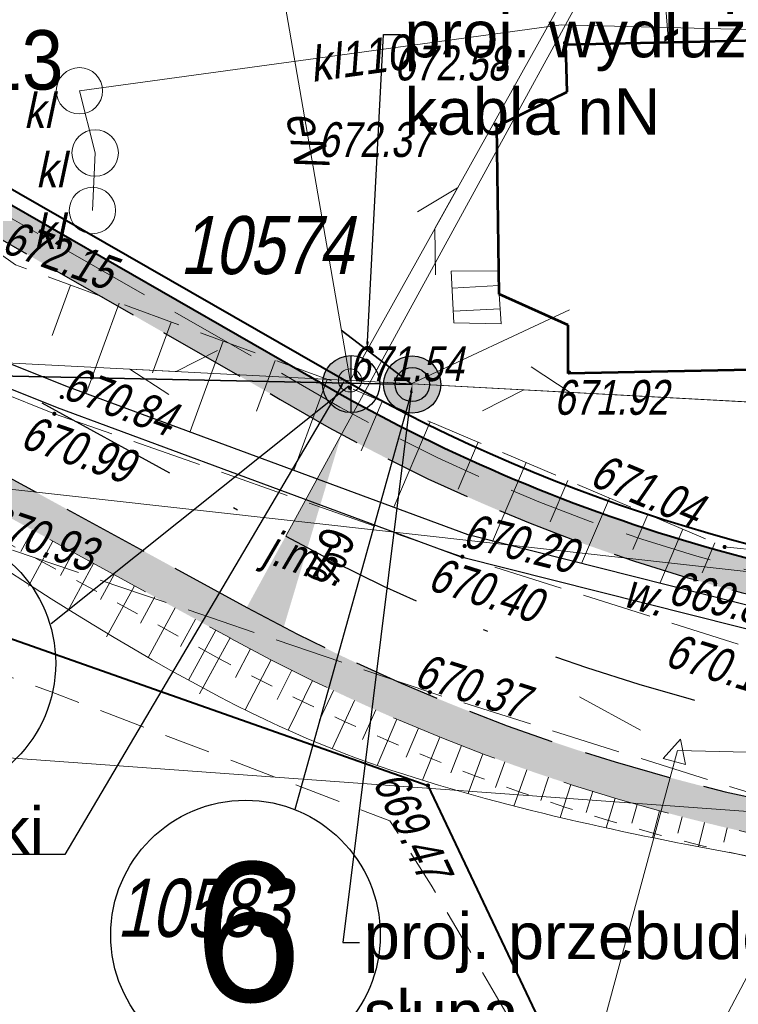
# Model space of a CAD drawing. Header units: metres. Extents: x 7168 to 12828, y 1523 to 3619.
# Tile 26 of 133: x 8574 to 8589, y 3463 to 3484. Entities that reach past the tile are written whole.
import ezdxf
from ezdxf import colors
from ezdxf.entities.mleader import LeaderData, LeaderLine
from ezdxf.enums import TextEntityAlignment as Align
from ezdxf.math import Vec2, Vec3

# ---------------------------------------------------------------- set-up
doc = ezdxf.new("R2010")
doc.units = ezdxf.units.M
for name, pattern in [('0.5_0.5', [1, 0.5, -0.5]), ('2 1', [3, 2, -1]), ('4', [2.5, 1.5, -1]), ('BUBZ01-500', [1.75, 1.25, -0.5]), ('DGN Style 2', [3.921133, 2.35268, -1.568453]), ('DGN Style 3', [2.649063, 1.892188, -0.756875]), ('DGN Style 4', [6.277735, 3.136907, -1.568453, 0.003921, -1.568453]), ('KTJZ01-500', [2, 1.5, -0.5])]:
    doc.linetypes.add(name, pattern=pattern)
for name, color, linetype, lineweight in [('1_trasa', 1, 'DGN Style 4', 30), ('1_trasa opis', 1, 'Continuous', 0), ('211-numer działki ewidencyjnej', 7, 'Continuous', 0), ('219-działka ewidencyjna', 7, 'Continuous', 0), ('2_krawedz jezdni', 7, 'DGN Style 3', 30), ('2_krawedz pobocza', 7, 'DGN Style 2', 13), ('2_krawedz skarpy', 7, 'Continuous', 13), ('312-budynek ewidencyjny', 7, 'Continuous', 0), ('352-schody', 7, 'Continuous', 0), ('4_mury oporowe palisada', 212, 'Continuous', 40), ('8_kanał technologiczny', 30, 'Continuous', 40), ('_0', 7, 'Continuous', 0), ('BUBZ01', 4, 'Continuous', 0), ('BUBZ01_1', 4, 'Continuous', 0), ('CP_LINE_LT-S28', 40, 'CPP_Pipe_06', 18), ('Kabel nn oświetleniowy', 1, 'DGN Style 2', 13), ('KTJZ01', 98, 'Continuous', 0), ('KTOK05_01', 250, 'Continuous', 0), ('opis legenda', 6, 'Continuous', 13), ('OTZI - Inny obiekt zagospodarowania terenu', 7, 'Continuous', 0), ('proj. słupy', 1, 'Continuous', 30), ('PRZEBUDOWA SIECI', 1, 'DGN Style 2', 13), ('przewód elektroenergetyczny (linia)', 250, 'Continuous', 0), ('przewód elektroenergetyczny (linia)-Atr1', 250, 'Continuous', 0), ('przewód gazowy (linia)', 250, 'Continuous', 0), ('przewód kanalizacyjny (linia)', 250, 'Continuous', 0), ('przewód kanalizacyjny (linia)-Atr1', 250, 'Continuous', 0), ('przewód wodociągowy (linia)', 250, 'Continuous', 0), ('PTRW - Rów melioracyjny  przydrożny - symbol', 7, 'Continuous', 0), ('PTRW02_01', 4, 'Continuous', 30), ('RTPW02', 98, 'Continuous', 0), ('SUEP_B - Przewód elektroenergetyczny niskiego napięcia', 7, 'Continuous', 0), ('SUKM - Osadnik  szambo', 7, 'Continuous', 0), ('SUTP_B - Przewód telekomunikacyjny napowietrzny', 7, 'Continuous', 0), ('słup (punkt)', 250, 'Continuous', 0), ('słupy', 250, 'Continuous', 25)]:
    doc.layers.add(name, color=color, linetype=linetype, lineweight=lineweight)
doc.layers.add('3_pobocze hatch', color=7, linetype='Continuous', lineweight=0, true_color=0xfffacd)
doc.layers.add('AL 4x25', color=250, linetype='Continuous')
doc.layers.add('atrybuty', color=5, linetype='Continuous')
doc.styles.add('ARIAL', font='arial.ttf', dxfattribs={"width": 0.8, "height": 5})
doc.styles.add('None', font='arial.ttf', dxfattribs={"width": 0.9})
doc.styles.add('Opis 500', font='italic.shx', dxfattribs={"width": 0.75, "height": 1.2})
doc.styles.get("Standard").update_dxf_attribs({"font": 'arial.ttf'})
doc.styles.add('Style-ITALIC_1250', font='ITALIC_1250.shx')
doc.styles.add('Style-simplex', font='simplex.shx')
doc.linetypes.add('CPP_Pipe_06', pattern='A,5.3,-0.35,["`",Style-simplex,S=0.5,R=0,X=0,Y=0],-1.35', length=7)
doc.linetypes.add('E2', pattern='A,4.921575,["E2",Opis 500,S=1.2,R=0,X=0,Y=-0.5],0.078425,-1.460211,5', length=11.460211)
doc.linetypes.add('KTOK05_01-500', pattern='A,3.75,[13,dgnlstyle-rozp_2015-smreczak.shx,S=0.002778,R=0,X=0,Y=0],3.75', length=7.5)
doc.linetypes.add('SUEP_B', pattern='A,10,[2,dgnlstyle-MapaZas_2021.shx,S=0.047619,R=0,X=0,Y=0],20,[2,dgnlstyle-MapaZas_2021.shx,S=0.047619,R=0,X=0,Y=0],20,[2,dgnlstyle-MapaZas_2021.shx,S=0.047619,R=0,X=0,Y=0],5,[2,dgnlstyle-MapaZas_2021.shx,S=0.047619,R=180,X=0,Y=0],20,[2,dgnlstyle-MapaZas_2021.shx,S=0.047619,R=180,X=0,Y=0],20,[2,dgnlstyle-MapaZas_2021.shx,S=0.047619,R=180,X=0,Y=0],49930', length=50025)

# ---------------------------------------------------------------- blocks, each defined once
blk = doc.blocks.new('SM04')
at = {"color": 0, "linetype": 'Continuous', "lineweight": 13}
blk.add_circle((0, 0), 0.25, dxfattribs=at)
blk = doc.blocks.new('SUKM')
at = {"layer": 'SUKM - Osadnik  szambo', "color": 34, "linetype": 'Continuous', "lineweight": 13}
blk.add_circle((0, 0), 1, dxfattribs=at)
blk = doc.blocks.new('RTPW02_1')
at = {"layer": 'RTPW02', "linetype": 'Continuous'}
h = blk.add_hatch(color=256, dxfattribs=at)
edge = h.paths.add_edge_path()
edge.add_arc((0, 0), 0.0045, 0, 360)
blk = doc.blocks.new('*U117')
at = {"layer": 'słupy', "true_color": 0x000000}
h = blk.add_hatch(color=18, dxfattribs=at)
h.set_gradient(color2=(0, 0, 0), one_color=1)
h.paths.add_polyline_path([(-2461, 0, 0.984576), (2461, 0)])
at = {"layer": 'słupy'}
blk.add_line((-2461, 0), (2461, 0), dxfattribs=at)
blk.add_circle((0, 38), 2461, dxfattribs=at)
at = {"layer": 'atrybuty', "flags": 1}
for tag, p in [('SYMBOL', (5719, 37248)), ('RODZAJ_ZERDZI', (5719, 33213)), ('NAZWA_STACJI', (5719, 29178)), ('NAZWA_OBWODU', (5719, 25143)), ('NAPIĘCIE', (5719, 21108)), ('PARAMETRY_ZERDZI', (5719, 17072)), ('MOC_W_KW', (5719, 13428))]:
    blk.add_attdef(tag, p, '', height=2000, dxfattribs=at)
at = {"layer": 'słupy', "color": 5, "flags": 4}
for tag, p in [('DŁ_PRZESLA', (5384, 45874)), ('NR_SLUPA', (5384, 6362))]:
    blk.add_attdef(tag, text='', height=3600, dxfattribs=at).set_placement(p, align=Align.TOP_LEFT)
blk = doc.blocks.new('*U115')
at = {"layer": 'słupy', "true_color": 0xffffff}
h = blk.add_hatch(color=7, dxfattribs=at)
h.paths.add_polyline_path([(2461, 0, 1), (-2461, 0, 1)])
h.paths.add_polyline_path([(1478, 0, -1), (-1478, 0, -1)], flags=16)
h = blk.add_hatch(color=7, dxfattribs=at)
h.set_gradient(color1=(255, 255, 255), tint=0.41, name='CYLINDER')
h.paths.add_polyline_path([(1478, 0, 1), (-1478, 0, 1)])
at = {"layer": 'proj. słupy'}
for radius in [2461, 1478]:
    blk.add_circle((0, 0), radius, dxfattribs=at)
at = {"layer": 'słupy'}
blk.add_circle((0, 0), 2461, dxfattribs=at)
at = {"layer": 'atrybuty', "flags": 1}
for tag, p in [('SYMBOL', (5719, 37248)), ('RODZAJ_ZERDZI', (5719, 33213)), ('NAZWA_STACJI', (5719, 29178)), ('NAZWA_OBWODU', (5719, 25143)), ('NAPIĘCIE', (5719, 21108)), ('PARAMETRY_ZERDZI', (5719, 17072)), ('MOC_W_KW', (5719, 13428))]:
    blk.add_attdef(tag, p, '', height=2000, dxfattribs=at)
at = {"layer": 'słupy', "color": 5, "flags": 4}
for tag, p in [('DŁ_PRZESLA', (5384, 45874)), ('NR_SLUPA', (5384, 6362))]:
    blk.add_attdef(tag, text='', height=3600, dxfattribs=at).set_placement(p, align=Align.TOP_LEFT)

msp = doc.modelspace()

# ---------------------------------------------------------------- hatches: boundary and pattern name
at = {"layer": '3_pobocze hatch', "true_color": 0xfffacd}
for points in [[(8597.888, 3471.237, -0.128995), (8579.986, 3476.47), (8570.561, 3481.873, 0.033814), (8566.453, 3483.772, 0.313537), (8566.541, 3483.208, 0.100013), (8567.516, 3482.529, -0.022774), (8570.195, 3481.219), (8579.606, 3475.823, 0.128814), (8597.849, 3470.487), (8612.802, 3469.313), (8637.459, 3468.614, 0.018604), (8649.231, 3468.718), (8675.95, 3469.762, 0.414214), (8678.83, 3472.876), (8678.792, 3473.854), (8678.043, 3473.825), (8678.081, 3472.847, -0.414214), (8675.921, 3470.511), (8649.199, 3469.468, -0.018608), (8637.48, 3469.364), (8637.038, 3469.376), (8635.968, 3469.407), (8634.885, 3469.437), (8633.815, 3469.468), (8632.769, 3469.497), (8631.747, 3469.526), (8630.766, 3469.554), (8629.783, 3469.582), (8628.831, 3469.609), (8627.875, 3469.636), (8626.94, 3469.663), (8626.001, 3469.689), (8625.063, 3469.716), (8624.1, 3469.743), (8623.132, 3469.771), (8622.165, 3469.798), (8621.187, 3469.826), (8620.206, 3469.854), (8619.224, 3469.881), (8618.23, 3469.91), (8617.238, 3469.938), (8616.242, 3469.966), (8615.249, 3469.994), (8614.247, 3470.023), (8613.249, 3470.051), (8612.842, 3470.062), (8612.25, 3470.109), (8611.251, 3470.187), (8610.252, 3470.266), (8609.252, 3470.344), (8608.252, 3470.423), (8607.252, 3470.501), (8606.252, 3470.58), (8605.252, 3470.658), (8604.252, 3470.737), (8603.252, 3470.815), (8602.252, 3470.894), (8601.252, 3470.973), (8600.252, 3471.051), (8599.251, 3471.13)], [(8649.411, 3464.472), (8649.911, 3464.492), (8650.411, 3464.511), (8650.91, 3464.531), (8651.41, 3464.55), (8651.91, 3464.57), (8652.409, 3464.589), (8652.909, 3464.609), (8653.408, 3464.628), (8653.908, 3464.648), (8654.408, 3464.667), (8654.907, 3464.687), (8655.407, 3464.706), (8655.906, 3464.726), (8656.406, 3464.745), (8656.906, 3464.765), (8657.405, 3464.784), (8657.905, 3464.804), (8658.405, 3464.823), (8658.904, 3464.843), (8659.404, 3464.862), (8659.903, 3464.882), (8660.403, 3464.901), (8660.903, 3464.921), (8661.402, 3464.94), (8661.902, 3464.96), (8662.402, 3464.979), (8662.901, 3464.999), (8663.401, 3465.018), (8663.9, 3465.038), (8664.4, 3465.057), (8664.9, 3465.077), (8665.399, 3465.096), (8665.899, 3465.116), (8666.398, 3465.135), (8666.898, 3465.155), (8667.398, 3465.174), (8667.897, 3465.194), (8668.397, 3465.213), (8668.897, 3465.233), (8669.396, 3465.252), (8669.896, 3465.272), (8670.395, 3465.291), (8670.895, 3465.311), (8671.395, 3465.331), (8671.894, 3465.35), (8672.394, 3465.37), (8672.894, 3465.389), (8673.393, 3465.409), (8673.893, 3465.428), (8674.392, 3465.448), (8674.892, 3465.467), (8675.392, 3465.487), (8675.891, 3465.506), (8676.391, 3465.526), (8676.89, 3465.545), (8677.39, 3465.565), (8677.89, 3465.584), (8678.389, 3465.604), (8678.889, 3465.623), (8679.389, 3465.643), (8679.888, 3465.662), (8680.388, 3465.682), (8680.887, 3465.701), (8681.387, 3465.721), (8681.887, 3465.74), (8682.386, 3465.76), (8682.886, 3465.779), (8683.386, 3465.799), (8683.885, 3465.818), (8684.385, 3465.838), (8684.884, 3465.857), (8685.384, 3465.877), (8685.884, 3465.896), (8686.383, 3465.916), (8686.883, 3465.935), (8687.382, 3465.955), (8687.882, 3465.974), (8688.382, 3465.994), (8688.881, 3466.013), (8689.381, 3466.033), (8689.881, 3466.052), (8690.38, 3466.072), (8690.88, 3466.091), (8691.379, 3466.111), (8691.879, 3466.13), (8692.379, 3466.15), (8692.878, 3466.169), (8693.378, 3466.189), (8693.878, 3466.208), (8694.377, 3466.228), (8694.877, 3466.247), (8695.376, 3466.267), (8695.876, 3466.286), (8696.376, 3466.306), (8696.875, 3466.325), (8697.375, 3466.345), (8697.874, 3466.364), (8698.374, 3466.384), (8698.874, 3466.403), (8699.373, 3466.423), (8699.873, 3466.442), (8700.373, 3466.462), (8700.872, 3466.481), (8701.372, 3466.501), (8701.871, 3466.521), (8702.371, 3466.54), (8702.443, 3466.543, -0.414214), (8704.779, 3464.382), (8704.841, 3462.801), (8705.591, 3462.83), (8705.529, 3464.412, 0.414207), (8702.414, 3467.292, -0.000008), (8702.414, 3467.292, -0.000041), (8702.414, 3467.292), (8702.414, 3467.292), (8702.414, 3467.292), (8649.38, 3465.221, -0.018585), (8637.36, 3465.115), (8634.772, 3465.189), (8627.233, 3463.902), (8602.243, 3464.611), (8593.921, 3466.522, -0.09542), (8578.883, 3471.34), (8571.558, 3475.345, 0.422803), (8567.445, 3474.074), (8567.027, 3473.252), (8567.695, 3472.912), (8568.114, 3473.734, -0.422803), (8571.198, 3474.687), (8571.637, 3474.447), (8572.075, 3474.207), (8572.514, 3473.967), (8572.953, 3473.728), (8573.392, 3473.488), (8573.83, 3473.248), (8574.269, 3473.008), (8574.708, 3472.768), (8575.146, 3472.528), (8575.585, 3472.288), (8576.024, 3472.049), (8576.463, 3471.809), (8576.901, 3471.569), (8577.34, 3471.329), (8577.779, 3471.089), (8578.217, 3470.849), (8578.523, 3470.682, 0.005883), (8579.406, 3470.213), (8579.406, 3470.213, 0.000006), (8579.406, 3470.213, 0.08925), (8593.792, 3465.782), (8594.279, 3465.67), (8594.766, 3465.558), (8595.254, 3465.446), (8595.741, 3465.334), (8596.228, 3465.222), (8596.716, 3465.11), (8597.203, 3464.998), (8597.69, 3464.887), (8598.178, 3464.775), (8598.665, 3464.663), (8599.152, 3464.551), (8599.64, 3464.439), (8600.127, 3464.327), (8600.614, 3464.215), (8601.102, 3464.103), (8601.589, 3463.991), (8602.076, 3463.879), (8602.147, 3463.863), (8602.296, 3463.859), (8602.796, 3463.845), (8603.295, 3463.83), (8603.795, 3463.816), (8604.295, 3463.802), (8604.795, 3463.788), (8605.295, 3463.774), (8605.794, 3463.76), (8606.294, 3463.745), (8606.794, 3463.731), (8607.294, 3463.717), (8607.794, 3463.703), (8608.293, 3463.689), (8608.793, 3463.675), (8609.293, 3463.66), (8609.793, 3463.646), (8610.293, 3463.632), (8610.792, 3463.618), (8611.292, 3463.604), (8611.792, 3463.59), (8612.292, 3463.575), (8612.792, 3463.561), (8613.291, 3463.547), (8613.791, 3463.533), (8614.291, 3463.519), (8614.791, 3463.504), (8615.291, 3463.49), (8615.79, 3463.476), (8616.29, 3463.462), (8616.79, 3463.448), (8617.29, 3463.434), (8617.79, 3463.419), (8618.289, 3463.405), (8618.789, 3463.391), (8619.289, 3463.377), (8619.789, 3463.363), (8620.289, 3463.349), (8620.788, 3463.334), (8621.288, 3463.32), (8621.788, 3463.306), (8622.288, 3463.292), (8622.788, 3463.278), (8623.287, 3463.264), (8623.787, 3463.249), (8624.287, 3463.235), (8624.787, 3463.221), (8625.287, 3463.207), (8625.786, 3463.193), (8626.286, 3463.179), (8626.786, 3463.164), (8627.286, 3463.15), (8627.779, 3463.234), (8628.272, 3463.318), (8628.764, 3463.403), (8629.257, 3463.487), (8629.75, 3463.571), (8630.243, 3463.655), (8630.736, 3463.739), (8631.229, 3463.823), (8631.722, 3463.907), (8632.215, 3463.991), (8632.707, 3464.076), (8633.2, 3464.16), (8633.693, 3464.244), (8634.186, 3464.328), (8634.679, 3464.412), (8634.825, 3464.437), (8635.325, 3464.423), (8635.825, 3464.409), (8636.325, 3464.395), (8636.825, 3464.38), (8637.324, 3464.366), (8637.339, 3464.366, 0.002308), (8638.838, 3464.33), (8638.838, 3464.33), (8638.838, 3464.33, 0.002308), (8640.338, 3464.308, 0.000005), (8640.338, 3464.309, -0.000005), (8640.338, 3464.308, 0.013964)]]:
    msp.add_hatch(color=7, dxfattribs=at).paths.add_polyline_path(points)

# ---------------------------------------------------------------- linework, layer by layer
at = {"color": 1, "lineweight": 25}
for p, q in [((8581.085, 3476.107), (8574.667, 3470.984)), ((8582.428, 3475.963), (8579.922, 3466.983))]:
    msp.add_line(p, q, dxfattribs=at)
for centre in [(8571.863, 3470.137), (8578.857, 3464.282)]:
    msp.add_circle(centre, 2.904, dxfattribs=at)
at = {"layer": '1_trasa'}
msp.add_line((8568.876, 3478.806), (8579.722, 3472.876), dxfattribs=at)
msp.add_arc((8598.911, 3507.972), 40, 241.3327, 268.3759, dxfattribs=at)
at = {"layer": '1_trasa opis', "flags": 128}
for points in [[(8579.722, 3472.876), (8594.114, 3499.198)], [(8588.162, 3468.261), (8580.324, 3439.303)]]:
    msp.add_lwpolyline(points, dxfattribs=at)
at = {"layer": '1_trasa opis', "linetype": '4'}
msp.add_lwpolyline([(8586.052, 3469.415), (8588.162, 3468.261), (8590.566, 3468.193)], dxfattribs=at)
at = {"layer": '1_trasa opis', "linetype": 'Continuous', "flags": 128}
msp.add_lwpolyline([(8588.228, 3468.502), (8588.338, 3467.954), (8587.856, 3468.085), (8588.228, 3468.502)], close=True, dxfattribs=at)
at = {"layer": '1_trasa opis'}
msp.add_solid([(8580.922, 3475.069), (8578.883, 3471.34), (8579.681, 3470.918)], dxfattribs=at)
at = {"layer": '219-działka ewidencyjna', "color": 3, "linetype": 'Continuous', "lineweight": 13, "true_color": 0x00ff00, "flags": 128}
for points in [[(8596.958, 3471.293), (8572.748, 3474.003)], [(8590.268, 3464.533), (8588.058, 3460.343)]]:
    msp.add_lwpolyline(points, dxfattribs=at)
at = {"layer": '2_krawedz jezdni'}
for p, q in [((8570.195, 3481.219), (8579.606, 3475.823)), ((8568.036, 3477.27), (8578.883, 3471.34))]:
    msp.add_line(p, q, dxfattribs=at)
for radius, start in [(37.5, 239.0156), (41.75, 241.3327)]:
    msp.add_arc((8598.911, 3507.972), radius, start, 268.3759, dxfattribs=at)
at = {"layer": '2_krawedz pobocza'}
msp.add_line((8571.198, 3474.687), (8578.523, 3470.682), dxfattribs=at)
msp.add_arc((8598.911, 3507.972), 42.5, 241.3327, 263.0814, dxfattribs=at)
at = {"layer": '2_krawedz skarpy'}
msp.add_open_spline([(8703.178, 3465.665), (8698, 3465.164), (8685.541, 3463.852), (8660.562, 3462.847), (8653.572, 3462.436), (8646.185, 3462.729), (8641.958, 3463.028), (8635.235, 3463.925), (8625.478, 3461.548), (8619.037, 3461.867), (8611.077, 3463.548), (8602.286, 3463.527), (8596.489, 3464.815), (8590.561, 3465.791), (8582.505, 3467.344), (8577.174, 3469.666), (8570.152, 3474.542)], degree=3, dxfattribs=at)
at = {"layer": '312-budynek ewidencyjny', "color": 250, "linetype": 'Continuous', "lineweight": 53, "flags": 128}
for points in [[(8585.758, 3483.473), (8589.948, 3483.563)], [(8585.788, 3482.453), (8585.758, 3483.473)], [(8584.268, 3481.713), (8585.788, 3482.453)], [(8584.318, 3478.093), (8584.268, 3481.713)], [(8585.808, 3477.423), (8584.318, 3478.093)], [(8585.808, 3476.383), (8585.808, 3477.423)], [(8594.758, 3476.563), (8585.808, 3476.383)]]:
    msp.add_lwpolyline(points, dxfattribs=at)
at = {"layer": '352-schody', "color": 250, "linetype": 'Continuous', "lineweight": 13, "flags": 128}
msp.add_lwpolyline([(8583.348, 3477.473), (8584.368, 3477.453), (8584.318, 3478.093), (8584.308, 3478.593), (8583.288, 3478.583), (8583.348, 3477.473)], close=True, dxfattribs=at)
msp.add_lwpolyline([(8583.348, 3477.473), (8584.368, 3477.453), (8584.318, 3478.093), (8584.308, 3478.593), (8583.288, 3478.583), (8583.348, 3477.473)], close=True, dxfattribs=at)
for points in [[(8584.314, 3478.276), (8583.308, 3478.222)], [(8584.343, 3477.777), (8583.335, 3477.723)]]:
    msp.add_lwpolyline(points, dxfattribs=at)
at = {"layer": '4_mury oporowe palisada', "linetype": 'Continuous'}
for p, q in [((8570.708, 3482.135), (8581.435, 3475.985)), ((8570.561, 3481.873), (8579.986, 3476.47))]:
    msp.add_line(p, q, dxfattribs=at)
for radius, start in [(36.75, 239.0039), (36.45, 241.3493)]:
    msp.add_arc((8598.911, 3507.972), radius, start, 266.4854, dxfattribs=at)
at = {"layer": '8_kanał technologiczny', "color": 30, "linetype": 'DGN Style 3', "lineweight": 13}
msp.add_line((8570.439, 3481.655), (8579.859, 3476.255), dxfattribs=at)
msp.add_arc((8598.911, 3507.972), 37, 239.0078, 268.3952, dxfattribs=at)
at = {"layer": '_0', "color": 7, "linetype": 'Continuous', "lineweight": 0}
for p, q in [((8574.015, 3472.543), (8574.269, 3473.008)), ((8574.708, 3472.768), (8574.178, 3471.799)), ((8574.872, 3472.026), (8575.146, 3472.528)), ((8575.585, 3472.288), (8575.018, 3471.251)), ((8575.731, 3471.513), (8576.024, 3472.049)), ((8576.463, 3471.809), (8575.859, 3470.704)), ((8576.592, 3471.003), (8576.901, 3471.569)), ((8577.34, 3471.329), (8576.757, 3470.263)), ((8577.456, 3470.5), (8577.779, 3471.089)), ((8578.217, 3470.849), (8577.628, 3469.772)), ((8578.523, 3470.682), (8577.866, 3469.48)), ((8578.523, 3470.682), (8577.935, 3469.606)), ((8578.639, 3469.834), (8578.965, 3470.447)), ((8579.406, 3470.213), (8578.849, 3469.134)), ((8579.537, 3469.358), (8579.853, 3469.988)), ((8580.3, 3469.764), (8579.779, 3468.694)), ((8580.449, 3468.91), (8580.752, 3469.551)), ((8581.204, 3469.337), (8580.726, 3468.294)), ((8581.377, 3468.494), (8581.661, 3469.134)), ((8582.118, 3468.931), (8581.69, 3467.937)), ((8582.321, 3468.116), (8582.58, 3468.739)), ((8583.041, 3468.547), (8582.667, 3467.618)), ((8583.277, 3467.773), (8583.507, 3468.365)), ((8583.973, 3468.185), (8583.652, 3467.328)), ((8584.243, 3467.461), (8584.443, 3468.014)), ((8584.914, 3467.844), (8584.64, 3467.061)), ((8585.218, 3467.179), (8585.387, 3467.685)), ((8585.862, 3467.526), (8585.633, 3466.816)), ((8586.199, 3466.924), (8586.339, 3467.378)), ((8586.817, 3467.23), (8586.627, 3466.59)), ((8587.183, 3466.69), (8587.298, 3467.093)), ((8587.779, 3466.957), (8587.622, 3466.379)), ((8588.171, 3466.477), (8588.263, 3466.831)), ((8588.747, 3466.707), (8588.618, 3466.182)), ((8589.161, 3466.282), (8589.234, 3466.592))]:
    msp.add_line(p, q, dxfattribs=at)
at = {"layer": '_0', "color": 7, "linetype": 'Continuous', "lineweight": 0, "flags": 128}
msp.add_lwpolyline([(8579.722, 3472.876), (8579.77, 3472.963)], dxfattribs=at)
at = {"layer": 'BUBZ01', "linetype": 'BUBZ01-500', "lineweight": 13, "flags": 128}
msp.add_lwpolyline([(8571.658, 3480.313), (8573.898, 3478.723), (8581.108, 3476.073), (8589.178, 3472.643), (8595.648, 3471.983)], dxfattribs=at)
at = {"layer": 'BUBZ01_1', "linetype": 'Continuous', "lineweight": 13}
for p, q in [((8574.689, 3477.201), (8575.088, 3478.285)), ((8575.429, 3475.97), (8576.138, 3477.899)), ((8576.856, 3476.392), (8577.258, 3477.488)), ((8577.664, 3475.134), (8578.378, 3477.076)), ((8579.095, 3475.567), (8579.498, 3476.664)), ((8579.9, 3474.298), (8580.618, 3476.253)), ((8581.346, 3474.717), (8581.798, 3475.779)), ((8582.051, 3473.501), (8582.832, 3475.34)), ((8583.437, 3473.887), (8583.867, 3474.9)), ((8584.179, 3472.76), (8584.902, 3474.46)), ((8585.419, 3473.186), (8585.798, 3474.079)), ((8586.094, 3472.284), (8586.695, 3473.698)), ((8587.201, 3472.588), (8587.523, 3473.346)), ((8587.786, 3471.858), (8588.281, 3473.024)), ((8588.697, 3472.085), (8588.971, 3472.73))]:
    msp.add_line(p, q, dxfattribs=at)
at = {"layer": 'CP_LINE_LT-S28'}
msp.add_lwpolyline([(8503.018, 3479.793), (8540.998, 3478.293), (8581.108, 3476.233)], dxfattribs=at)
at = {"layer": 'Kabel nn oświetleniowy', "linetype": '0.5_0.5'}
msp.add_line((8578.283, 3470.243), (8567.437, 3476.174), dxfattribs=at)
at = {"layer": 'Kabel nn oświetleniowy', "linetype": '0.5_0.5', "extrusion": (0, 0, -1)}
msp.add_arc((-8598.911, 3507.972), 43, 276.9537, 298.6673, dxfattribs=at)
at = {"layer": 'KTJZ01', "linetype": 'KTJZ01-500'}
for points in [[(8634.548, 3468.243), (8621.898, 3468.983), (8602.798, 3469.293), (8591.378, 3469.943), (8583.528, 3472.433), (8574.738, 3475.513), (8564.358, 3479.693)], [(8618.138, 3465.983), (8603.068, 3466.293), (8590.718, 3467.033), (8582.828, 3469.513), (8573.428, 3472.713), (8562.578, 3476.653), (8555.608, 3478.093)]]:
    msp.add_lwpolyline(points, dxfattribs=at)
at = {"layer": 'KTOK05_01', "color": 250, "linetype": 'KTOK05_01-500', "lineweight": 40, "flags": 128}
msp.add_lwpolyline([(8567.718, 3472.813), (8582.788, 3467.503), (8586.688, 3459.263)], dxfattribs=at)
at = {"layer": 'OTZI - Inny obiekt zagospodarowania terenu', "color": 250, "linetype": '2 1', "lineweight": 13, "ltscale": 0.5, "flags": 128}
msp.add_lwpolyline([(8562.958, 3462.453), (8564.788, 3462.093), (8568.338, 3461.813), (8570.748, 3461.473), (8572.428, 3461.143), (8574.898, 3461.023), (8576.648, 3460.783), (8578.918, 3460.693), (8580.658, 3460.553), (8582.278, 3460.253), (8583.608, 3459.903), (8586.238, 3459.593), (8582.858, 3465.353), (8581.968, 3466.743), (8574.668, 3469.523), (8568.798, 3471.663)], dxfattribs=at)
at = {"layer": 'PRZEBUDOWA SIECI', "color": 6, "linetype": 'Continuous', "lineweight": 35}
msp.add_line((8540.98, 3477.021), (8582.448, 3476.144), dxfattribs=at)
at = {"layer": 'PRZEBUDOWA SIECI', "color": 6, "linetype": 'Continuous', "lineweight": 13}
msp.add_lwpolyline([(8582.426, 3476.161), (8585.835, 3477.756)], dxfattribs=at)
at = {"layer": 'PRZEBUDOWA SIECI', "color": 6, "linetype": 'Continuous', "lineweight": 35}
msp.add_lwpolyline([(8580.92, 3477.318), (8582.448, 3476.144)], dxfattribs=at)
at = {"layer": 'PRZEBUDOWA SIECI', "color": 6, "linetype": 'E2', "lineweight": 13}
msp.add_circle((8548.932, 3483.766), 69.722, dxfattribs=at)
at = {"layer": 'przewód elektroenergetyczny (linia)', "color": 1, "linetype": 'Continuous', "lineweight": 13, "flags": 128}
msp.add_lwpolyline([(8576.658, 3501.953), (8581.108, 3476.233)], dxfattribs=at)
at = {"layer": 'przewód gazowy (linia)', "color": 30, "linetype": 'Continuous', "lineweight": 13, "flags": 128}
msp.add_lwpolyline([(8587.968, 3483.523), (8587.748, 3486.353)], dxfattribs=at)
at = {"layer": 'przewód kanalizacyjny (linia)', "color": 34, "linetype": 'Continuous', "lineweight": 13, "flags": 128}
msp.add_lwpolyline([(8589.958, 3483.783), (8585.658, 3483.893), (8575.278, 3482.473), (8575.618, 3481.133), (8575.558, 3479.893)], dxfattribs=at)
at = {"layer": 'przewód wodociągowy (linia)', "color": 5, "linetype": 'Continuous', "lineweight": 13, "flags": 128}
msp.add_lwpolyline([(8559.058, 3471.493), (8572.858, 3468.163), (8589.688, 3466.943), (8594.918, 3466.563), (8611.788, 3465.533)], dxfattribs=at)
at = {"layer": 'PTRW02_01', "linetype": 'Continuous', "flags": 128}
for points in [[(8594.882, 3470.732), (8591.506, 3470.921), (8583.652, 3472.902), (8574.988, 3476.106), (8564.641, 3480.255)], [(8594.854, 3470.233), (8591.43, 3470.424), (8583.504, 3472.423), (8574.808, 3475.639), (8564.455, 3479.79)]]:
    msp.add_lwpolyline(points, dxfattribs=at)
at = {"layer": 'SUEP_B - Przewód elektroenergetyczny niskiego napięcia', "color": 1, "linetype": 'SUEP_B', "lineweight": 13, "ltscale": 0.5}
msp.add_line((8626.198, 3473.788), (8581.108, 3476.233), dxfattribs=at)
at = {"layer": 'SUTP_B - Przewód telekomunikacyjny napowietrzny', "color": 30, "linetype": 'Continuous', "lineweight": 13}
msp.add_line((8595.538, 3502.093), (8581.108, 3476.233), dxfattribs=at)
at = {"layer": 'SUTP_B - Przewód telekomunikacyjny napowietrzny', "color": 30, "linetype": 'Continuous', "lineweight": 13, "flags": 128}
for points in [[(8582.951, 3478.507), (8582.935, 3479.507), (8583.423, 3480.38), (8582.564, 3479.868)], [(8581.108, 3476.233), (8540.998, 3478.293), (8528.658, 3476.173), (8503.018, 3479.793)], [(8581.108, 3476.233), (8626.198, 3473.788), (8658.668, 3479.873)], [(8578.253, 3476.88), (8577.363, 3476.425), (8576.364, 3476.476), (8577.204, 3475.932)], [(8583.961, 3475.576), (8584.853, 3476.029), (8585.851, 3475.975), (8585.014, 3476.522)]]:
    msp.add_lwpolyline(points, dxfattribs=at)

# ---------------------------------------------------------------- block references
at = {"layer": 'AL 4x25', "xscale": 0.0002500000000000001, "yscale": 0.0002500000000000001, "zscale": 0.0002500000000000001, "rotation": 270}
msp.add_blockref('*U117', (8581.123, 3476.153), dxfattribs=at)
at = {"layer": 'AL 4x25', "xscale": 0.0002500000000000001, "yscale": 0.0002500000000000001, "zscale": 0.0002500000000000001}
msp.add_blockref('*U115', (8582.448, 3476.144), dxfattribs=at)
at = {"layer": 'RTPW02', "linetype": 'Continuous', "xscale": 10, "yscale": 10, "zscale": 10}
for p in [(8585.738, 3483.503), (8584.248, 3481.743), (8585.828, 3476.403), (8581.108, 3476.073), (8574.898, 3475.873), (8574.738, 3475.513), (8583.578, 3472.663), (8589.178, 3472.643), (8583.528, 3472.433), (8582.828, 3469.513), (8582.788, 3467.503)]:
    msp.add_blockref('RTPW02_1', p, dxfattribs=at)
at = {"layer": 'SUKM - Osadnik  szambo', "color": 34, "linetype": 'Continuous', "lineweight": 13, "xscale": 0.5, "yscale": 0.5, "zscale": 0.5}
for p in [(8575.278, 3482.473), (8575.618, 3481.133), (8575.558, 3479.893)]:
    msp.add_blockref('SUKM', p, dxfattribs=at)
at = {"layer": 'słup (punkt)', "color": 250, "linetype": 'Continuous', "lineweight": 13}
msp.add_blockref('SM04', (8581.108, 3476.233), dxfattribs=at)

# ---------------------------------------------------------------- texts
at = {"color": 5, "lineweight": 35, "insert": (8577.749, 3465.848), "char_height": 3, "width": 2.21571, "attachment_point": 1}
msp.add_mtext('{\\C1;6}', dxfattribs=at)
at = {"layer": '1_trasa opis', "insert": (8580.812, 3471.731), "char_height": 0.75, "attachment_point": 3, "rotation": 249.0288, "line_spacing_factor": 0.72, "style": 'Style-ITALIC_1250'}
msp.add_mtext('\\fArial|b0|i0|c238238|p39;\\H1x;\\W0.8;6%', dxfattribs=at)
at = {"layer": '211-numer działki ewidencyjnej', "color": 3, "linetype": 'Continuous', "lineweight": 13, "true_color": 0x00ff00, "char_height": 1.25, "line_spacing_factor": 0.6}
for s, insert, attachment_point in [('\\FKRENTZ_1250;\\Q12;\\H1x;\\W0.8;10574', (8577.445, 3479.773), 1), ('\\FKRENTZ_1250;\\Q12;\\H1x;\\W0.8;10583', (8576.084, 3464.225), 7)]:
    msp.add_mtext(s, dxfattribs=dict(at, insert=insert, attachment_point=attachment_point))
at = {"layer": 'KTJZ01', "linetype": 'Continuous', "insert": (8579.134, 3472.11), "char_height": 0.75, "attachment_point": 7, "rotation": 341.6778, "line_spacing_factor": 0.72}
msp.add_mtext('\\FKRENTZ_1250;\\Q12;\\H1x;\\W0.8;j.mb.', dxfattribs=at)
at = {"layer": 'opis legenda', "color": 54, "ltscale": 30, "style": 'ARIAL', "width": 0.9}
msp.add_text('G13', height=1.2804, rotation=0.7907, dxfattribs=at).set_placement((8571.897, 3482.463))
at = {"layer": 'przewód elektroenergetyczny (linia)-Atr1', "color": 1, "insert": (8580.088, 3482.028), "char_height": 0.75, "attachment_point": 4, "rotation": 279.822, "line_spacing_factor": 0.6}
msp.add_mtext('\\FKRENTZ_1250;\\Q12;\\H1x;\\W0.9;eN', dxfattribs=at)
at = {"layer": 'przewód kanalizacyjny (linia)-Atr1', "color": 34, "insert": (8580.238, 3483.028), "char_height": 0.75, "attachment_point": 4, "rotation": 7.789, "line_spacing_factor": 0.6}
msp.add_mtext('\\FKRENTZ_1250;\\Q12;\\H1x;\\W0.9;kl110', dxfattribs=at)
at = {"layer": 'PTRW - Rów melioracyjny  przydrożny - symbol', "color": 250, "linetype": 'Continuous', "lineweight": 13, "insert": (8586.948, 3471.381), "char_height": 0.75, "attachment_point": 7, "rotation": 343.5421, "line_spacing_factor": 0.6, "style": 'None'}
msp.add_mtext('\\FKRENTZ_1250;\\Q12;\\H1x;\\W0.87;w.', dxfattribs=at)
at = {"layer": 'RTPW02', "linetype": 'Continuous', "char_height": 0.75, "attachment_point": 7, "line_spacing_factor": 0.72}
for s, insert in [('\\FKRENTZ_1250;\\Q12;\\H1x;\\W0.8; 672.58', (8581.833, 3482.685)), ('\\FKRENTZ_1250;\\Q12;\\H1x;\\W0.8; 672.37', (8580.195, 3481.036)), ('\\FKRENTZ_1250;\\Q12;\\H1x;\\W0.8; 671.54', (8580.871, 3476.206)), ('\\FKRENTZ_1250;\\Q12;\\H1x;\\W0.8; 671.92', (8585.279, 3475.481))]:
    msp.add_mtext(s, dxfattribs=dict(at, insert=insert))
for s, insert, rotation in [('\\FKRENTZ_1250;\\Q12;\\H1x;\\W0.8; 672.15', (8573.349, 3479.079), 339.8193), ('\\FKRENTZ_1250;\\Q12;\\H1x;\\W0.8; 670.84', (8574.661, 3475.932), 339.7048), ('\\FKRENTZ_1250;\\Q12;\\H1x;\\W0.8; 670.99', (8573.755, 3474.867), 340.6896), ('\\FKRENTZ_1250;\\Q12;\\H1x;\\W0.8; 671.04', (8586.025, 3474.068), 337.3187), ('\\FKRENTZ_1250;\\Q12;\\H1x;\\W0.8; 670.93', (8572.939, 3472.949), 341.2001), ('\\FKRENTZ_1250;\\Q12;\\H1x;\\W0.8; 670.20', (8583.281, 3472.707), 345.8442), ('\\FKRENTZ_1250;\\Q12;\\H1x;\\W0.8; 670.40', (8582.533, 3471.794), 342.4011), ('\\FKRENTZ_1250;\\Q12;\\H1x;\\W0.8; 669.85', (8587.705, 3471.474), 346.4753), ('\\FKRENTZ_1250;\\Q12;\\H1x;\\W0.8; 670.12', (8587.64, 3470.151), 342.7619), ('\\FKRENTZ_1250;\\Q12;\\H1x;\\W0.8; 670.37', (8582.235, 3469.718), 342.5509), ('\\FKRENTZ_1250;\\Q12;\\H1x;\\W0.8; 669.47', (8581.482, 3467.785), 295.3282)]:
    msp.add_mtext(s, dxfattribs=dict(at, insert=insert, rotation=rotation))
at = {"layer": 'SUKM - Osadnik  szambo', "color": 34, "linetype": 'Continuous', "lineweight": 13, "char_height": 0.75, "attachment_point": 7, "line_spacing_factor": 0.6, "style": 'None'}
for insert in [(8574.078, 3481.671), (8574.338, 3480.391), (8574.298, 3479.061)]:
    msp.add_mtext('\\FKRENTZ_1250;\\Q12;\\H1x;\\W0.87;kl', dxfattribs=dict(at, insert=insert))

# ---------------------------------------------------------------- leaders
at = {"layer": '1_trasa opis', "color": 212, "lineweight": 0}
ml = msp.add_multileader_mtext('Standard', dxfattribs=at)
ml.set_content('{\\C6;proj. wydłużenie kabla nN }', color=212)
ml.set_leader_properties()
ml.build(insert=Vec2(0, 0))
ml.multileader.update_dxf_attribs({"text_right_attachment_type": 6, "dogleg_length": 0.36, "arrow_head_size": 0.18})
ctx = ml.context
ctx.base_point, ctx.char_height, ctx.arrow_head_size, ctx.landing_gap_size, ctx.plane_origin = Vec3(8582.193, 3483.685), 1, 0.18, 0.09, Vec3(8607.199, 3490.552)
ctx.right_attachment = 6
notes = []
notes.append((ctx, [(0, (1, 1, 0), (8581.833, 3483.685), (1, 0), 0.36, [(0, [(8581.476, 3476.891)], 0, [])])]))
ctx.mtext.insert, ctx.mtext.width, ctx.mtext.flow_direction = Vec3(8582.283, 3484.194), 12.67542, 5
ml = msp.add_multileader_mtext('Standard', dxfattribs=at)
ml.set_content('{\\C6;proj. słup do rozbiórki }', color=212)
ml.set_leader_properties()
ml.build(insert=Vec2(0, 0))
ml.multileader.update_dxf_attribs({"text_right_attachment_type": 6, "dogleg_length": 0.36, "arrow_head_size": 0.18})
ctx = ml.context
ctx.base_point, ctx.char_height, ctx.arrow_head_size, ctx.landing_gap_size, ctx.plane_origin = Vec3(8566.961, 3466.527), 1, 0.18, 0.09, Vec3(8607.199, 3493.536)
ctx.right_attachment, ctx.text_align_type = 6, 2
notes.append((ctx, [(0, (1, 1, 0), (8574.967, 3466.019), (-1, 0), 0.36, [(0, [(8580.993, 3476.238)], 0, [])])]))
ctx.mtext.insert, ctx.mtext.width, ctx.mtext.alignment, ctx.mtext.flow_direction = Vec3(8574.517, 3467.035), 12.67542, 3, 5
ml = msp.add_multileader_mtext('Standard', dxfattribs=at)
ml.set_content('{\\C6;proj. przebudowa słupa }', color=212)
ml.set_leader_properties()
ml.build(insert=Vec2(0, 0))
ml.multileader.update_dxf_attribs({"text_right_attachment_type": 6, "dogleg_length": 0.36, "arrow_head_size": 0.18})
ctx = ml.context
ctx.base_point, ctx.char_height, ctx.arrow_head_size, ctx.landing_gap_size, ctx.plane_origin = Vec3(8581.315, 3464.123), 1, 0.18, 0.09, Vec3(8582.448, 3476.144)
ctx.right_attachment = 6
notes.append((ctx, [(0, (1, 1, 0), (8580.955, 3464.123), (1, 0), 0.36, [(0, [(8582.448, 3476.144)], 0, [])])]))
ctx.mtext.insert, ctx.mtext.width, ctx.mtext.flow_direction = Vec3(8581.405, 3464.762), 12.67542, 5
for ctx, leaders in notes:
    for number, flags, end, landing, length, lines in leaders:
        leader = LeaderData()
        leader.index, (leader.has_last_leader_line, leader.has_dogleg_vector, leader.attachment_direction) = number, flags
        leader.last_leader_point, leader.dogleg_vector, leader.dogleg_length = Vec3(end), Vec3(landing), length
        for number, points, colour, breaks in lines:
            line = LeaderLine()
            line.index, line.vertices, line.color, line.breaks = number, Vec3.list(points), colors.encode_raw_color(colour), breaks
            leader.lines.append(line)
        ctx.leaders.append(leader)

doc.saveas('drawing.dxf')
